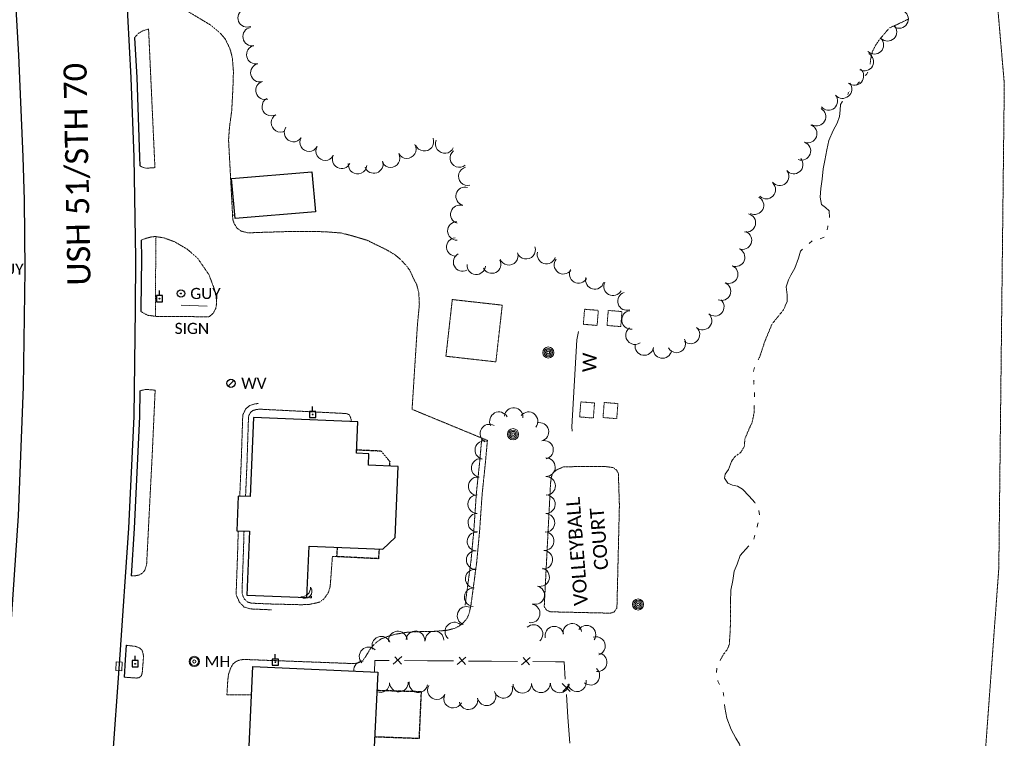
# Model space of a CAD drawing. Extents: x 386237 to 390135, y 96958 to 113752.
# Tile 41 of 116: x 387879 to 388303, y 100206 to 100516. Entities that reach past the tile are written whole.
import ezdxf
from ezdxf.enums import TextEntityAlignment as Align
from ezdxf.lldxf.tags import DXFTag

# ---------------------------------------------------------------- set-up
doc = ezdxf.new("R2010")
doc.units = 0
doc.header["$MEASUREMENT"] = 0
for name, pattern in [('Wisdot3', [0.1875, 0.125, -0.0625]), ('Wisdot5', [0.1, 0.05, -0.05]), ('Wisdot6', [0.375, 0.125, -0.0625, 0.03125, -0.0625, 0.03125, -0.0625])]:
    doc.linetypes.add(name, pattern=pattern)
for name, color, linetype, lineweight in [('E_BLD', 231, 'Continuous', 25), ('E_DRN', 41, 'Continuous', 18), ('E_DWY', 51, 'Wisdot3', 18), ('E_LAND_Vegetation', 81, 'Continuous', 18), ('E_MAP_Limits', 81, 'Wisdot3', 18), ('E_MISCPROP', 31, 'Continuous', 18), ('E_MISCPROP_HvyDash', 231, 'Wisdot3', 25), ('E_MISCPROP_Railing', 31, 'Continuous', 18), ('E_MISCPROP_Solid', 231, 'Continuous', 18), ('E_PATH_Sidewalk', 51, 'Wisdot5', 18), ('E_RDWY', 21, 'Continuous', 25), ('E_RDWY_Name', 21, 'Continuous', 18), ('E_SGN', 21, 'Continuous', 18), ('E_UTL_EGuyWire', 201, 'Continuous', 25), ('E_UTL_EPowerPole', 231, 'Eelec', 25), ('E_UTL_MH', 31, 'Continuous', 18), ('E_UTL_W', 171, 'Continuous', 25), ('E_WTR', 131, 'Wisdot6', 18), ('E_WTR_Elevations', 131, 'Continuous', 18)]:
    doc.layers.add(name, color=color, linetype=linetype, lineweight=lineweight)
doc.styles.add('CalibriLight', font='calibril.ttf')
tags = doc.linetypes.add('Eelec', pattern='A,0.275,-0.05,["E",CalibriLight,S=0.07,R=0,X=-0.025,Y=-0.035],-0.05,0.875', length=1.25).pattern_tags.tags
tags[6] = DXFTag(74, 10)

# ---------------------------------------------------------------- blocks, each defined once
blk = doc.blocks.new('GUY')
at = {"color": 0, "linetype": 'ByBlock', "lineweight": -2, "transparency": 16777216}
for radius in [4, 0.5]:
    blk.add_circle((0, 0), radius, dxfattribs=at)
at = {"color": 0, "linetype": 'ByBlock', "lineweight": -2, "transparency": 16777216, "style": 'CalibriLight'}
blk.add_text('GUY', height=12, dxfattribs=at).set_placement((10, 0), align=Align.MIDDLE_LEFT)
blk = doc.blocks.new('INLET')
at = {"color": 0, "linetype": 'ByBlock', "lineweight": -2, "transparency": 16777216, "flags": 128}
blk.add_lwpolyline([(-7.5, 10), (7.5, 10), (7.5, 0), (-7.5, 0)], close=True, dxfattribs=at)
blk = doc.blocks.new('MH')
at = {"color": 0, "linetype": 'ByBlock', "lineweight": -2, "transparency": 16777216}
for radius in [5, 4, 1.5]:
    blk.add_circle((0, 0), radius, dxfattribs=at)
at = {"color": 0, "linetype": 'ByBlock', "lineweight": -2, "transparency": 16777216, "style": 'CalibriLight'}
blk.add_text('MH', height=10.8, dxfattribs=at).set_placement((10, 0), align=Align.MIDDLE_LEFT)
blk = doc.blocks.new('POLE')
at = {"color": 0, "linetype": 'ByBlock', "lineweight": -2, "transparency": 16777216}
for radius in [4.46, 3.35, 2.23, 1.12]:
    blk.add_circle((0, 0), radius, dxfattribs=at)
blk = doc.blocks.new('PPOL')
at = {"color": 0, "linetype": 'ByBlock', "lineweight": -2, "transparency": 16777216}
blk.add_line((-0.1, 4.5), (-0.1, 11.6), dxfattribs=at)
at = {"color": 0, "linetype": 'ByBlock', "lineweight": -2, "transparency": 16777216, "flags": 128}
blk.add_lwpolyline([(-4.6, -4.5), (4.4, -4.5), (4.4, 4.5), (-4.6, 4.5)], close=True, dxfattribs=at)
at = {"color": 0, "linetype": 'ByBlock', "lineweight": -2, "transparency": 16777216}
blk.add_circle((0, 0), 0.582, dxfattribs=at)
blk = doc.blocks.new('SDSH')
at = {"color": 0, "linetype": 'ByBlock', "lineweight": -2, "transparency": 16777216}
blk.add_circle((0, 0), 1.5, dxfattribs=at)
for centre, radius, start, end in [((-8.6, 8.6), 10.7, 233.5697, 36.4341), ((-14.7, 14.7), 14.7, 268.683, 1.317)]:
    blk.add_arc(centre, radius, start, end, dxfattribs=at)
blk = doc.blocks.new('SIGN')
at = {"color": 0, "linetype": 'ByBlock', "lineweight": -2, "transparency": 16777216, "style": 'CalibriLight'}
blk.add_text('SIGN', height=12, dxfattribs=at).set_placement((0, 0), align=Align.MIDDLE_CENTER)
blk = doc.blocks.new('WV')
at = {"color": 0, "linetype": 'ByBlock', "lineweight": -2, "transparency": 16777216}
blk.add_line((-2.83, -2.83), (2.83, 2.83), dxfattribs=at)
blk.add_circle((0, 0), 4, dxfattribs=at)
at = {"color": 0, "linetype": 'ByBlock', "lineweight": -2, "transparency": 16777216, "style": 'CalibriLight'}
blk.add_text('WV', height=10.8, dxfattribs=at).set_placement((10, 0), align=Align.MIDDLE_LEFT)

msp = doc.modelspace()

# ---------------------------------------------------------------- linework, layer by layer
at = {"layer": 'E_BLD'}
for p, q in [((387970.19, 100447.21), (388004.84, 100450.16)), ((388004.84, 100450.16), (388004.84, 100450.16)), ((388004.84, 100450.16), (388006.31, 100432.88)), ((387971.66, 100429.93), (387970.19, 100447.21)), ((388006.31, 100432.88), (387971.66, 100429.93)), ((388006.31, 100432.88), (388006.31, 100432.88)), ((387971.66, 100429.93), (387971.66, 100429.93)), ((387979.6, 100344.27), (387978.15, 100310.08)), ((388024.69, 100342.36), (387979.6, 100344.27)), ((388024.12, 100328.81), (388024.69, 100342.36)), ((388024.69, 100342.36), (388024.69, 100342.36)), ((388029.39, 100328.59), (388024.12, 100328.81)), ((388024.12, 100328.81), (388024.12, 100328.81)), ((388029.18, 100323.62), (388029.39, 100328.59)), ((388029.39, 100328.59), (388029.39, 100328.59)), ((388042.04, 100323.09), (388029.18, 100323.62)), ((388029.18, 100323.62), (388029.18, 100323.62)), ((388040.77, 100292.4), (388042.04, 100323.09)), ((388042.04, 100323.09), (388042.04, 100323.09)), ((387973.04, 100310.3), (387972.4, 100295.37)), ((387978.15, 100310.08), (387973.04, 100310.3)), ((387973.04, 100310.3), (387973.04, 100310.3)), ((387978.15, 100310.08), (387978.15, 100310.08)), ((387972.4, 100295.37), (387972.4, 100295.37)), ((387972.4, 100295.37), (387977.87, 100295.14)), ((387977.87, 100295.14), (387976.7, 100267.65)), ((388002.68, 100266.55), (388003.62, 100288.72)), ((388003.62, 100288.72), (388003.62, 100288.72)), ((388003.62, 100288.72), (388035.35, 100287.38)), ((388035.35, 100287.38), (388040.77, 100292.4)), ((388035.35, 100287.38), (388035.35, 100287.38)), ((387976.7, 100267.65), (387976.7, 100267.65)), ((387976.7, 100267.65), (388002.68, 100266.55)), ((388002.68, 100266.55), (388002.68, 100266.55)), ((387976.99, 100185.59), (387979.35, 100236.86)), ((387979.35, 100236.86), (387979.35, 100236.86)), ((387979.35, 100236.86), (388033.19, 100234.38)), ((388033.19, 100234.38), (388031.15, 100189.85))]:
    msp.add_line(p, q, dxfattribs=at)
at = {"layer": 'E_DWY', "flags": 128}
for points in [[(388080.52, 100334.33), (388048.02, 100347.72), (388050.34, 100384.17), (388051.17, 100392.97), (388050.91, 100398.02), (388049.99, 100401.57), (388048.57, 100404.26), (388047.17, 100407.47), (388045.58, 100409.64), (388043, 100412.37), (388040.48, 100414.45), (388036.78, 100416.64), (388032.75, 100418.58), (388028.71, 100420.59), (388021.53, 100422.73), (388017.22, 100423.77), (388009.91, 100424.31), (388002.35, 100424.38), (387994.65, 100424.37), (387982.42, 100424), (387977.28, 100423.8), (387974.23, 100424.6), (387972.51, 100425.89), (387971.31, 100427.8), (387970.7, 100429.63), (387968.88, 100463.81), (387969.28, 100469.44), (387970.26, 100476.65), (387970.77, 100486.57), (387970.98, 100493.49), (387970.49, 100499.32), (387969.67, 100502.58), (387968.65, 100504.96), (387967.31, 100507.59), (387964.94, 100510.26), (387961.24, 100513.32), (387941.9, 100524.98), (387938.76, 100526.71), (387935.5, 100527.34), (387932.7, 100527.73), (387929.66, 100528.38), (387927.15, 100529.61)], [(387928.34, 100507.94), (387930.12, 100509.91), (387932.19, 100511.05), (387934.38, 100511.7), (387937.12, 100451.91), (387933.3, 100451.69), (387931.8, 100452.13), (387930.55, 100452.74)], [(387931.15, 100420.63), (387933.43, 100421.5), (387935.69, 100422.07), (387937.35, 100422.23), (387941.19, 100421.58), (387945.7, 100419.91), (387951.01, 100416.79), (387955.53, 100412.86), (387960.42, 100405.78), (387962.76, 100399.54), (387963.74, 100395.35), (387963.62, 100392.8), (387963.4, 100391.32), (387962.29, 100389.19), (387960.48, 100387.63), (387937.74, 100387.78), (387933.91, 100388.29), (387931.08, 100389.88)], [(387930.61, 100355.65), (387932.55, 100356.21), (387934.22, 100356.22), (387937.22, 100356), (387935.98, 100328.72), (387933.53, 100280.71), (387932.74, 100278.31), (387931.97, 100277.29), (387930.46, 100276.35), (387929.19, 100276.01), (387926.81, 100276)], [(387973.71, 100310.27), (387974.33, 100324.85), (387975.01, 100345.3), (387976.28, 100347.9), (387978.09, 100349.41), (387980.21, 100350.06), (387981.85, 100350.27)], [(387976.21, 100310.16), (387976.83, 100324.75), (387977.49, 100344.68), (387978.29, 100346.33), (387979.3, 100347.16), (387980.74, 100347.61), (387982.16, 100347.79)], [(387982.16, 100347.79), (388019.66, 100345.91), (388020.95, 100345.38), (388021.58, 100344.06), (388021.72, 100343.42), (388021.69, 100342.49)], [(388070.89, 100263.27), (388073.42, 100282.24), (388074.66, 100295.52), (388075.75, 100311.45), (388077.17, 100324.99), (388078.03, 100334.56)], [(388073.37, 100262.94), (388075.91, 100281.96), (388077.15, 100295.32), (388078.25, 100311.24), (388079.65, 100324.75), (388080.52, 100334.33)], [(388107.27, 100306.63), (388107.75, 100316.11), (388108.26, 100319.14), (388108.73, 100320.2), (388110.14, 100321.5), (388113.48, 100322.98), (388131.26, 100323.08), (388134.72, 100322.61), (388136.28, 100321.46), (388136.99, 100320.07), (388137.44, 100306.32)], [(388137.44, 100306.32), (388136.37, 100262.07), (388135.15, 100260.35), (388133.6, 100259.84), (388107.7, 100260.42), (388106.03, 100261.13), (388105.02, 100262.63), (388107.27, 100306.63)], [(387987.39, 100261.28), (387978.28, 100261.67), (387975.6, 100262.48), (387973.54, 100264.62), (387972.2, 100267.65), (387972.21, 100269.97), (387972.83, 100287.26), (387973.05, 100295.34)], [(387987.5, 100263.78), (387978.7, 100264.15), (387976.95, 100264.69), (387975.65, 100266.04), (387974.7, 100268.17), (387974.71, 100269.92), (387975.32, 100287.18), (387975.55, 100295.23)], [(387987.5, 100263.78), (388000.39, 100263.47), (388003.86, 100263.65), (388006.49, 100264.2), (388008.19, 100264.65), (388010.09, 100266.07), (388011.94, 100268.71), (388012.71, 100271.33), (388013.66, 100284.2), (388015.61, 100284.21)], [(388051.38, 100251.87), (388057.17, 100251.93), (388063.13, 100252.46), (388066.45, 100253.3), (388068.52, 100254.41), (388070.21, 100255.84), (388071.63, 100257.41), (388072.53, 100259.41), (388073.37, 100262.94)], [(387978.79, 100224.69), (387968.17, 100224.65), (387968.54, 100230.92), (387968.9, 100233.62), (387969.65, 100235.84), (387970.76, 100237.93), (387971.97, 100238.89), (387973.48, 100239.6), (387975.49, 100239.91), (387978.28, 100239.78), (388022.9, 100238.1), (388024.63, 100238.38), (388025.83, 100238.83), (388026.94, 100239.68), (388027.9, 100240.96), (388028.92, 100242.64), (388029.95, 100244.38), (388031.16, 100245.86), (388032.77, 100247.37), (388034.68, 100248.74), (388037.47, 100249.8), (388040.78, 100250.74), (388045.96, 100251.63)], [(388045.96, 100251.63), (388051.38, 100251.87)], [(387924.76, 100245.99), (387928.69, 100245.54), (387930.5, 100244.84), (387931.53, 100243.92), (387931.94, 100242.73), (387932.22, 100241.23), (387931.66, 100234.21), (387931.22, 100232.71), (387930.2, 100232.03), (387929.13, 100231.86), (387923.8, 100232.23)]]:
    msp.add_lwpolyline(points, dxfattribs=at)
msp.add_lwpolyline([(388062.62, 100370.61), (388065.37, 100395.05), (388086.92, 100392.63), (388084.17, 100368.19)], close=True, dxfattribs=at)
at = {"layer": 'E_LAND_Vegetation'}
for centre, radius, start, end in [((387976.9, 100516.49), 4, 112.6246, 292.6246), ((388258.09, 100516), 3.97, 237.5302, 57.5302), ((387979.04, 100508.42), 4, 100.659, 280.659), ((388253.07, 100510.43), 3.97, 224.8333, 44.8333), ((388247.44, 100504.83), 3.97, 224.8333, 44.8333), ((387980.64, 100500.65), 4, 102.8383, 282.8383), ((388243.1, 100497.6), 3.97, 240.9533, 60.9533), ((387982.41, 100492.85), 4, 102.8383, 282.8383), ((388238.83, 100491.38), 3.97, 229.8856, 49.8856), ((387984.63, 100485.3), 4, 106.6447, 286.6447), ((388233.72, 100485.75), 3.97, 219.6989, 39.6989), ((387987.3, 100478.24), 4, 119.4998, 299.4998), ((388227.61, 100480.67), 3.97, 219.6989, 39.6989), ((388222.48, 100473.91), 3.97, 240.7706, 60.7706), ((387991.24, 100471.28), 4, 119.4998, 299.4998), ((387996.91, 100467.04), 4, 145.4543, 325.4543), ((388218.69, 100466.61), 3.97, 249.9057, 69.9057), ((388003.57, 100462.94), 4, 150.8535, 330.8535), ((388053.34, 100463.09), 4, 201.7569, 21.7569), ((388062.14, 100462.1), 4, 156.1736, 336.1736), ((388215.97, 100459.14), 3.97, 249.9057, 69.9057), ((388010.56, 100459.04), 4, 150.8535, 330.8535), ((388045.76, 100459.89), 4, 208.9931, 28.9931), ((388068.41, 100456.05), 4, 129.6256, 309.6256), ((388017.64, 100455.53), 4, 153.5977, 333.5977), ((388031.53, 100453.48), 4, 198.7058, 18.7058), ((388038.76, 100456.02), 4, 208.9931, 28.9931), ((388212.66, 100453.26), 3.97, 219.9348, 39.9348), ((388024.51, 100453.26), 4, 173.7714, 353.7714), ((388072.03, 100448.2), 4, 103.0516, 283.0516), ((388206.56, 100448.16), 3.97, 219.9348, 39.9348), ((388070.91, 100439.55), 4, 74.6134, 254.6134), ((388200.82, 100442.41), 3.97, 225.9092, 45.9092), ((388195.73, 100435.72), 3.97, 242.9248, 62.9248), ((388068.63, 100431.81), 4, 72.6311, 252.6311), ((388067.34, 100424.62), 4, 90.8851, 270.8851), ((388192.23, 100428.11), 3.97, 257.3247, 77.3247), ((388190.53, 100420.65), 3.97, 248.149, 68.149), ((388066.85, 100417.72), 3.97, 93.5525, 273.5525), ((388097.23, 100416.51), 3.97, 199.503, 19.503), ((388187.58, 100413.28), 3.97, 248.149, 68.149), ((388069.78, 100411.25), 3.97, 117.2672, 297.2672), ((388082.38, 100410.34), 3.97, 206.3153, 26.3153), ((388089.75, 100413.86), 3.97, 199.503, 19.503), ((388105.99, 100414.38), 3.97, 163.2156, 343.2156), ((388113.29, 100410.02), 3.97, 142.099, 322.099), ((388075.71, 100409.83), 3.97, 175.062, 355.062), ((388119.84, 100406.07), 3.97, 150.7689, 330.7689), ((388184.61, 100405.95), 3.97, 247.1315, 67.1315), ((388126.82, 100403.48), 3.97, 164.7188, 344.7188), ((388134.64, 100400.69), 3.97, 152.3882, 332.3882), ((388181.52, 100398.62), 3.97, 247.1315, 67.1315), ((388140.71, 100394.37), 3.97, 107.9972, 287.9972), ((388178.61, 100391.9), 3.97, 228.5541, 48.5541), ((388142.41, 100386.28), 3.97, 97.0983, 277.0983), ((388173.35, 100385.94), 3.97, 228.5541, 48.5541), ((388144.13, 100379.66), 3.97, 125.4463, 305.4463), ((388168.1, 100379.99), 3.97, 228.5541, 48.5541), ((388162.05, 100376.1), 3.97, 208.0297, 28.0297), ((388148.17, 100374.98), 3.97, 170.7201, 350.7201), ((388156.01, 100373.71), 3.97, 170.7201, 350.7201), ((388091.83, 100344.44), 4.01, 354.3516, 174.3516), ((388085.48, 100342.6), 4.01, 27.9043, 207.9043), ((388098.22, 100342.59), 4.01, 321.112, 141.112), ((388081.37, 100337.25), 4.01, 59.9265, 239.9265), ((388102.93, 100337.98), 4.01, 284.4001, 104.4001), ((388079.17, 100330.13), 4.01, 75.7531, 255.7531), ((388104.92, 100330.22), 4.01, 284.4001, 104.4001), ((388105.74, 100322.76), 4.01, 270.5378, 90.5378), ((388077.58, 100322.45), 4.01, 80.69, 260.69), ((388076.29, 100314.54), 4.01, 80.69, 260.69), ((388105.82, 100314.75), 4.01, 270.5378, 90.5378), ((388076.11, 100306.86), 4.01, 90.3713, 270.3713), ((388105.75, 100306.8), 4.01, 268.5219, 88.5219), ((388076.16, 100298.85), 4.01, 90.3713, 270.3713), ((388105.54, 100298.79), 4.01, 268.5219, 88.5219), ((388075.81, 100290.75), 4.01, 87.405, 267.405), ((388105.2, 100290.88), 4.01, 265.8156, 85.8156), ((388075.44, 100282.75), 4.01, 87.405, 267.405), ((388104.61, 100282.89), 4.01, 265.8156, 85.8156), ((388075.01, 100274.73), 4.01, 86.8817, 266.8817), ((388103.23, 100275.4), 4.01, 254.8046, 74.8046), ((388101.13, 100267.67), 4.01, 254.6961, 74.6961), ((388074.58, 100266.73), 4.01, 86.8817, 266.8817), ((388099.17, 100259.73), 4.01, 260.1114, 80.1114), ((388071.53, 100258.69), 4.01, 68.4966, 248.4966), ((388066.24, 100251.92), 4.01, 48.1749, 228.1749), ((388100.39, 100250.87), 4.01, 312.6965, 132.6965), ((388117.13, 100251.36), 4.01, 7.7842, 187.7842), ((388123.26, 100250.56), 4.01, 325.8023, 145.8023), ((388041.9, 100248.05), 4.01, 6.7687, 186.7687), ((388049.48, 100248.16), 4.01, 354.9278, 174.9278), ((388057.7, 100248.1), 4.01, 1.555, 181.555), ((388109.38, 100250.12), 4.01, 12.5867, 192.5867), ((388034.76, 100245.82), 4.01, 21.41, 201.41), ((388127.35, 100245.69), 4.01, 287.6278, 107.6278), ((388029.26, 100241.2), 4.01, 44.1184, 224.1184), ((388128.07, 100238.68), 4.01, 263.453, 83.453), ((388026.84, 100235.18), 4.01, 87.9623, 184.6089), ((388124.93, 100232.86), 4.01, 229.7411, 49.7411), ((388034.35, 100229.69), 4.01, 247.2896, 1.648), ((388042.36, 100229.92), 4.01, 181.648, 1.648), ((388050.69, 100229.63), 4.01, 170.7868, 350.7868), ((388095.56, 100229.38), 4.01, 181.4714, 1.4714), ((388103.57, 100229.59), 4.01, 181.4714, 1.4714), ((388111.69, 100229.56), 4.01, 178.2272, 358.2272), ((388119.15, 100230.02), 4.01, 192.8517, 12.8517), ((388058.71, 100226.69), 4.01, 150.6881, 330.6881), ((388065.74, 100222.99), 4.01, 152.7284, 332.7284), ((388080.17, 100224.02), 4.01, 192.3478, 12.3478), ((388087.38, 100227.23), 4.01, 196.1432, 16.1432), ((388072.35, 100222.3), 4.01, 192.3478, 12.3478)]:
    msp.add_arc(centre, radius, start, end, dxfattribs=at)
at = {"layer": 'E_MAP_Limits', "lineweight": 0, "flags": 128}
msp.add_lwpolyline([(388257.1, 101024.24), (388303.44, 100488.15), (388301.07, 100279.09), (388279.8, 99989.74)], dxfattribs=at)
at = {"layer": 'E_MISCPROP_HvyDash', "flags": 128}
for points in [[(388024.19, 100330.29), (388034.55, 100329.82), (388038.4, 100325.2), (388038.18, 100323.25)], [(388033.81, 100287.45), (388033.52, 100283.31), (388015.61, 100284.21), (388015.86, 100288.21)], [(388031.92, 100206.61), (388051.17, 100205.89), (388052.05, 100225.93), (388032.83, 100226.46)]]:
    msp.add_lwpolyline(points, dxfattribs=at)
at = {"layer": 'E_MISCPROP_Railing'}
for p, q in [((388043.59, 100241.11), (388039.88, 100237.92)), ((388043.4, 100237.9), (388040.65, 100241.06)), ((388071.25, 100240.92), (388067.54, 100237.73)), ((388071.06, 100237.71), (388068.31, 100240.87)), ((388098.91, 100240.73), (388095.2, 100237.54)), ((388098.72, 100237.52), (388095.97, 100240.69)), ((388116.22, 100226.08), (388112.75, 100229.54)), ((388113, 100226.03), (388115.94, 100229.02))]:
    msp.add_line(p, q, dxfattribs=at)
at = {"layer": 'E_MISCPROP_Railing', "flags": 128}
for points in [[(388119.85, 100381.3), (388119.11, 100377.66), (388116.86, 100340.15), (388117, 100338.24)], [(388038.2, 100239.42), (388031.98, 100239.46), (388031.79, 100234.45)], [(388054.62, 100239.31), (388044.73, 100239.38)], [(388065.86, 100239.23), (388054.62, 100239.31)], [(388082.28, 100239.12), (388072.39, 100239.19)], [(388093.52, 100239.04), (388082.28, 100239.12)], [(388109.94, 100238.93), (388100.05, 100239)], [(388114.12, 100231.33), (388113.59, 100238.9), (388109.94, 100238.93)], [(388115.27, 100214.95), (388114.57, 100224.81)], [(388116.05, 100203.74), (388115.27, 100214.95)]]:
    msp.add_lwpolyline(points, dxfattribs=at)
at = {"layer": 'E_PATH_Sidewalk', "flags": 128}
for points in [[(387970.3, 100437.1), (387971.05, 100437.18)], [(387970.6, 100431.46), (387971.53, 100431.54)], [(387937.39, 100387.83), (387937.37, 100402.05), (387937.59, 100422.19)]]:
    msp.add_lwpolyline(points, dxfattribs=at)
for points in [[(388121.91, 100384.37), (388122.42, 100390.86), (388128.35, 100390.39), (388127.83, 100383.9)], [(388132.11, 100383.87), (388132.62, 100390.36), (388138.55, 100389.88), (388138.03, 100383.4)], [(388120.28, 100344.44), (388120.8, 100350.93), (388126.72, 100350.46), (388126.2, 100343.97)], [(388130.37, 100344.19), (388130.89, 100350.67), (388136.81, 100350.2), (388136.29, 100343.71)]]:
    msp.add_lwpolyline(points, close=True, dxfattribs=at)
at = {"layer": 'E_RDWY', "flags": 128}
for points in [[(387888.36, 100953.84), (387895.55, 100872.28), (387899.01, 100830.22), (387907, 100739.36), (387911.89, 100681.4), (387915.48, 100640.75), (387921.31, 100574.71), (387924.55, 100531.36), (387926.79, 100490.63), (387927.98, 100456.37), (387928.79, 100412.85), (387928.59, 100390.87), (387927.96, 100344.68), (387925.7, 100296.43), (387921.84, 100239.84), (387918.56, 100193.88), (387916.46, 100164.93), (387912.33, 100109.2), (387908.82, 100061.25), (387907.1, 100040.02), (387903.72, 100001.68), (387902.11, 99984.29)], [(387854.51, 99985.55), (387859.54, 100042.38), (387863.29, 100092.95), (387865.16, 100117.52), (387871.29, 100198.85), (387874.26, 100242.49), (387878.22, 100301.85), (387880.44, 100357.46), (387881.18, 100407.65), (387880.87, 100437.87), (387880.25, 100456.58), (387878.46, 100500.44), (387876.48, 100535.71), (387874.48, 100562.96), (387872.09, 100591.16), (387868.27, 100634.71), (387865.37, 100669.59), (387862.64, 100699.57), (387859.34, 100738.63), (387856.17, 100774.49), (387852.17, 100820.42), (387848.64, 100860.9), (387844.74, 100906.24), (387841.29, 100945.55)], [(387928.34, 100507.94), (387929.29, 100490.74), (387930.48, 100456.44), (387930.55, 100452.74)], [(387931.15, 100420.63), (387931.29, 100412.86), (387931.09, 100390.84), (387931.08, 100389.88)], [(387930.61, 100355.65), (387930.46, 100344.6), (387928.19, 100296.28), (387926.81, 100276)], [(387924.76, 100245.99), (387924.33, 100239.67), (387923.8, 100232.23)]]:
    msp.add_lwpolyline(points, dxfattribs=at)
at = {"layer": 'E_SGN'}
msp.add_line((387948.49, 100392.62), (387959.64, 100392.23), dxfattribs=at)
at = {"layer": 'E_WTR', "flags": 128}
for points in [[(388245.59, 100496.56), (388245.77, 100498.51), (388246.54, 100501.94), (388248.01, 100504.78), (388249.49, 100507.02), (388251.61, 100509.49), (388253.88, 100512.19), (388256.06, 100513.09), (388259.89, 100514.9), (388261.84, 100515.91), (388261.96, 100515.94)], [(388235.89, 100483.45), (388236.32, 100484.41), (388236.92, 100484.96)], [(388227.01, 100425.09), (388227.4, 100426.87)], [(388197.24, 100369.02), (388197.96, 100370.34), (388200.22, 100377.18), (388203.23, 100384.44), (388208.29, 100390.72), (388208.94, 100392.29)], [(388195.25, 100363.99), (388195.25, 100364.03), (388195.71, 100365.74)], [(388195.49, 100358.54), (388195.4, 100360.16), (388195.39, 100360.36)], [(388186.25, 100325.92), (388187.18, 100327.23), (388189.9, 100329.27), (388191.35, 100331.89), (388191.54, 100334.92), (388193.21, 100338.91), (388194.69, 100342.1), (388195.49, 100346.01), (388195.61, 100349.47)], [(388180.87, 100239.42), (388182.38, 100242.16), (388183.93, 100244.14), (388184.85, 100246.4), (388185.12, 100250.39), (388185.31, 100254.77), (388185.35, 100260.74), (388185.39, 100264.45), (388185.39, 100264.64)], [(388182.45, 100224.06), (388182.42, 100224.39), (388182.17, 100225.85)]]:
    msp.add_lwpolyline(points, dxfattribs=at)
at = {"layer": 'E_WTR_Elevations', "flags": 128}
for points in [[(388243.46, 100491.59), (388243.96, 100492.02), (388244.64, 100493.02)], [(388239.63, 100487.52), (388240.92, 100488.87)], [(388225.97, 100455.01), (388226.84, 100459.63), (388227.77, 100463.59), (388229.66, 100467.96), (388231.36, 100471.08), (388232.4, 100473.93), (388232.62, 100476.65), (388232.73, 100479.14), (388233.49, 100480.3), (388233.74, 100480.51)], [(388228.11, 100430.42), (388227.88, 100433.28), (388226.35, 100434.71), (388224.56, 100436.1), (388224, 100439.23), (388224.29, 100443), (388224.83, 100446.89), (388225.32, 100451.42), (388225.97, 100455.01)], [(388219.21, 100419.15), (388220.58, 100420.34)], [(388224.07, 100421.25), (388225.75, 100421.94)], [(388208.94, 100392.29), (388209.74, 100394.25), (388209.77, 100397.13), (388209.41, 100400.5), (388210.37, 100403.6), (388211.36, 100405.52), (388213.08, 100408.56), (388214.71, 100412.9), (388215.55, 100415.98), (388216.46, 100416.77)], [(388195.69, 100353.1), (388195.64, 100354.92)], [(388195.99, 100307.29), (388195.81, 100307.62), (388193.42, 100310.26), (388190.52, 100313.25), (388188.35, 100314.53), (388186.26, 100314.98), (388184.26, 100315.84), (388182.83, 100318.01), (388183.05, 100319.82), (388184.56, 100321.79), (388185.72, 100325.17), (388186.25, 100325.92)], [(388197.83, 100302.27), (388197.63, 100304.08)], [(388196.79, 100296.98), (388197.03, 100297.98), (388197.24, 100298.74)], [(388195.36, 100291.73), (388195.92, 100293.45)], [(388185.39, 100264.64), (388185.53, 100269.82), (388186.31, 100273.95), (388186.98, 100277.89), (388188.25, 100280.97), (388189.46, 100284.7), (388193.12, 100288.76), (388193.29, 100288.9)], [(388179.33, 100234.28), (388179.5, 100236.09)], [(388180.6, 100229.11), (388179.91, 100230.55), (388179.84, 100230.76)], [(388190.36, 100195.7), (388190.52, 100198.94), (388189.23, 100203.3), (388187.59, 100205.93), (388185.58, 100209.62), (388183.75, 100214.58), (388182.88, 100219.12), (388182.77, 100220.44)]]:
    msp.add_lwpolyline(points, dxfattribs=at)

# ---------------------------------------------------------------- block references
at = {"layer": 'E_DRN', "xscale": 0.25, "yscale": 0.25, "zscale": 0.25, "rotation": 87.25709307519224}
msp.add_blockref('INLET', (387922.87, 100236.81), dxfattribs=at)
at = {"layer": 'E_MISCPROP', "xscale": 0.5377037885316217, "yscale": 0.5377037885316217, "zscale": 0.5377037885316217}
for p in [(388106.78, 100372.21), (388091.59, 100336.99), (388145.49, 100263.58)]:
    msp.add_blockref('POLE', p, dxfattribs=at)
at = {"layer": 'E_MISCPROP_Solid', "xscale": 0.2807663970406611, "yscale": 0.2807663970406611, "zscale": 0.2807663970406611}
msp.add_blockref('SDSH', (388004.28, 100266.82), dxfattribs=at)
at = {"layer": 'E_SGN', "xscale": 0.3999999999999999, "yscale": 0.3999999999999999, "zscale": 0.3999999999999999}
msp.add_blockref('SIGN', (387953.05, 100382.61), dxfattribs=at)
at = {"layer": 'E_UTL_EGuyWire', "xscale": 0.3999999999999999, "yscale": 0.3999999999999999, "zscale": 0.3999999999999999}
for p in [(387863.34, 100408.15), (387948.35, 100397.67)]:
    msp.add_blockref('GUY', p, dxfattribs=at)
at = {"layer": 'E_UTL_EPowerPole', "xscale": 0.2981736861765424, "yscale": 0.2981736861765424, "zscale": 0.2981736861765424}
for p in [(387939.1, 100395.44), (388005.16, 100345.51), (387989.05, 100238.71), (387928.63, 100238.03)]:
    msp.add_blockref('PPOL', p, dxfattribs=at)
at = {"layer": 'E_UTL_MH', "xscale": 0.4444444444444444, "yscale": 0.4444444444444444, "zscale": 0.4444444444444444}
msp.add_blockref('MH', (387954.11, 100239.01), dxfattribs=at)
at = {"layer": 'E_UTL_W', "xscale": 0.4444444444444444, "yscale": 0.4444444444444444, "zscale": 0.4444444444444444}
msp.add_blockref('WV', (387969.91, 100358.95), dxfattribs=at)

# ---------------------------------------------------------------- texts
at = {"layer": 'E_DWY', "style": 'CalibriLight'}
for s, p in [('VOLLEYBALL', (388123.9, 100263.35)), ('COURT', (388132.67, 100278.71))]:
    msp.add_text(s, height=6, rotation=94.4227, dxfattribs=at).set_placement(p)
at = {"layer": 'E_MISCPROP_Railing', "style": 'CalibriLight'}
msp.add_text('W', height=6, rotation=88.9149, dxfattribs=at).set_placement((388124.5, 100363.77), align=Align.MIDDLE_LEFT)
at = {"layer": 'E_RDWY_Name', "style": 'CalibriLight'}
msp.add_text('USH 51/STH 70', height=10, rotation=91.0689, dxfattribs=at).set_placement((387909.41, 100401.15))

doc.saveas('drawing.dxf')
